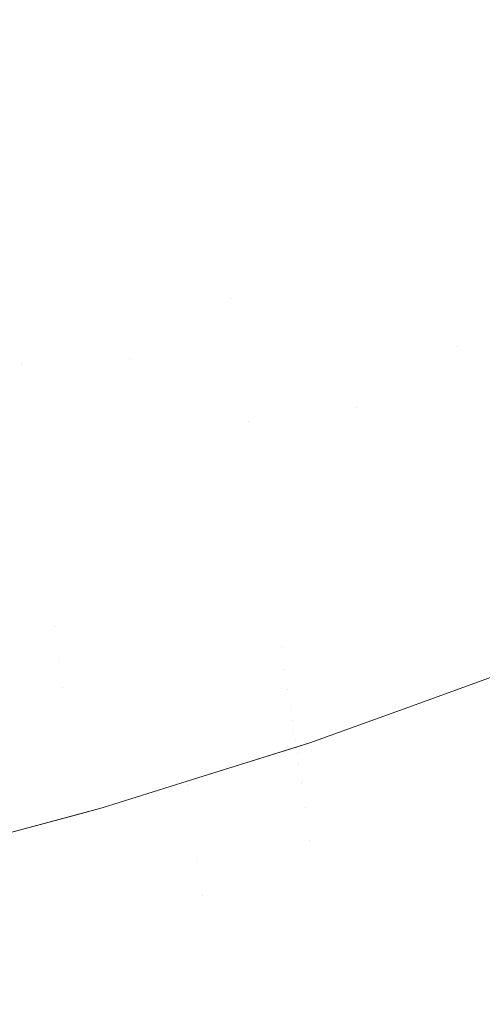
# Model space of a CAD drawing. Header units: centimetres. Extents: x -17.1 to 18.2, y 4.2 to 6.
# Tile 219 of 256: x 6.24958 to 6.25809, y 4.50021 to 4.51833. Entities that reach past the tile are written whole.
import ezdxf

# ---------------------------------------------------------------- set-up
doc = ezdxf.new("R2010")
doc.units = ezdxf.units.CM
doc.header["$LTSCALE"] = 2.54
doc.layers.add('Lucido design-1', color=7, linetype='Continuous')

# ---------------------------------------------------------------- blocks, each defined once
blk = doc.blocks.new('Gruppo-3-1')
at = {"color": 7, "linetype": 'Continuous', "lineweight": 9}
blk.add_3dface([(-17.020308, 5.900212, -2276.22217), (-17.020308, 4.300212, -2276.22217), (18.147234, 4.300212, -2276.22217), (18.147234, 5.900212, -2276.22217)], dxfattribs=at)
for points, invisible_edges in [([(18.147234, 5.900212, -2277.02217), (6.24222, 4.401209, -2277.02217), (6.247738, 4.402007, -2277.02217)], 9), ([(6.24222, 4.401209, -2277.02217), (18.147234, 5.900212, -2277.02217), (18.147234, 4.300212, -2277.02217)], 9), ([(18.147234, 5.900212, -2277.02217), (6.247738, 4.402007, -2277.02217), (6.250767, 4.402575, -2277.02217)], 9), ([(6.250767, 4.402575, -2277.02217), (6.253268, 4.403044, -2277.02217), (18.147234, 5.900212, -2277.02217)], 10), ([(18.147234, 5.900212, -2277.02217), (6.253268, 4.403044, -2277.02217), (6.258817, 4.404324, -2277.02217)], 9), ([(6.256312, 4.520191, -2276.670697), (6.256418, 4.519563, -2276.671794), (6.252716, 4.518234, -2276.671794), (6.252623, 4.518868, -2276.670697)], 15), ([(6.256721, 4.517764, -2276.67512), (6.256622, 4.518349, -2276.674006), (6.260306, 4.519852, -2276.674006), (6.260416, 4.519272, -2276.67512)], 15), ([(6.248896, 4.517713, -2276.670697), (6.248815, 4.518365, -2276.669608), (6.252528, 4.519516, -2276.669608), (6.252623, 4.518868, -2276.670697)], 15), ([(6.252807, 4.517616, -2276.672897), (6.252716, 4.518234, -2276.671794), (6.256418, 4.519563, -2276.671794), (6.256522, 4.518948, -2276.672897)], 15), ([(6.260416, 4.519272, -2276.67512), (6.260524, 4.518707, -2276.676241), (6.256817, 4.517194, -2276.676241), (6.256721, 4.517764, -2276.67512)], 15), ([(6.256522, 4.518948, -2276.672897), (6.256622, 4.518349, -2276.674006), (6.252896, 4.517012, -2276.674006), (6.252807, 4.517616, -2276.672897)], 15), ([(6.252623, 4.518868, -2276.670697), (6.252716, 4.518234, -2276.671794), (6.248976, 4.517075, -2276.671794), (6.248896, 4.517713, -2276.670697)], 15), ([(6.25691, 4.516638, -2276.677366), (6.256817, 4.517194, -2276.676241), (6.260524, 4.518707, -2276.676241), (6.260628, 4.518156, -2276.677366)], 15), ([(6.252982, 4.516422, -2276.67512), (6.252896, 4.517012, -2276.674006), (6.256622, 4.518349, -2276.674006), (6.256721, 4.517764, -2276.67512)], 15), ([(6.249054, 4.516453, -2276.672897), (6.248976, 4.517075, -2276.671794), (6.252716, 4.518234, -2276.671794), (6.252807, 4.517616, -2276.672897)], 15), ([(6.260628, 4.518156, -2276.677366), (6.26073, 4.517621, -2276.678496), (6.257001, 4.516098, -2276.678496), (6.25691, 4.516638, -2276.677366)], 15), ([(6.256721, 4.517764, -2276.67512), (6.256817, 4.517194, -2276.676241), (6.253066, 4.515848, -2276.676241), (6.252982, 4.516422, -2276.67512)], 15), ([(6.257089, 4.515573, -2276.67963), (6.257001, 4.516098, -2276.678496), (6.26073, 4.517621, -2276.678496), (6.260829, 4.5171, -2276.67963)], 15), ([(6.252807, 4.517616, -2276.672897), (6.252896, 4.517012, -2276.674006), (6.249131, 4.515845, -2276.674006), (6.249054, 4.516453, -2276.672897)], 15), ([(6.253148, 4.515289, -2276.677366), (6.253066, 4.515848, -2276.676241), (6.256817, 4.517194, -2276.676241), (6.25691, 4.516638, -2276.677366)], 15), ([(6.260829, 4.5171, -2276.67963), (6.260925, 4.516593, -2276.680769), (6.257175, 4.515062, -2276.680769), (6.257089, 4.515573, -2276.67963)], 15), ([(6.249205, 4.515252, -2276.67512), (6.249131, 4.515845, -2276.674006), (6.252896, 4.517012, -2276.674006), (6.252982, 4.516422, -2276.67512)], 15), ([(6.25691, 4.516638, -2276.677366), (6.257001, 4.516098, -2276.678496), (6.253228, 4.514744, -2276.678496), (6.253148, 4.515289, -2276.677366)], 15), ([(6.257259, 4.514567, -2276.681912), (6.257175, 4.515062, -2276.680769), (6.260925, 4.516593, -2276.680769), (6.261019, 4.516102, -2276.681912)], 15), ([(6.252982, 4.516422, -2276.67512), (6.253066, 4.515848, -2276.676241), (6.249277, 4.514674, -2276.676241), (6.249205, 4.515252, -2276.67512)], 15), ([(6.253306, 4.514215, -2276.67963), (6.253228, 4.514744, -2276.678496), (6.257001, 4.516098, -2276.678496), (6.257089, 4.515573, -2276.67963)], 15), ([(6.261019, 4.516102, -2276.681912), (6.261109, 4.515626, -2276.683058), (6.257339, 4.514087, -2276.683058), (6.257259, 4.514567, -2276.681912)], 15), ([(6.249348, 4.514111, -2276.677366), (6.249277, 4.514674, -2276.676241), (6.253066, 4.515848, -2276.676241), (6.253148, 4.515289, -2276.677366)], 15), ([(6.257418, 4.513621, -2276.684208), (6.257339, 4.514087, -2276.683058), (6.261109, 4.515626, -2276.683058), (6.261197, 4.515164, -2276.684208)], 15), ([(6.257089, 4.515573, -2276.67963), (6.257175, 4.515062, -2276.680769), (6.253381, 4.513701, -2276.680769), (6.253306, 4.514215, -2276.67963)], 15), ([(6.253148, 4.515289, -2276.677366), (6.253228, 4.514744, -2276.678496), (6.249416, 4.513563, -2276.678496), (6.249348, 4.514111, -2276.677366)], 15), ([(6.261197, 4.515164, -2276.684208), (6.261282, 4.514718, -2276.68536), (6.257493, 4.513171, -2276.68536), (6.257418, 4.513621, -2276.684208)], 15), ([(6.253454, 4.513202, -2276.681912), (6.253381, 4.513701, -2276.680769), (6.257175, 4.515062, -2276.680769), (6.257259, 4.514567, -2276.681912)], 15), ([(6.249483, 4.513031, -2276.67963), (6.249416, 4.513563, -2276.678496), (6.253228, 4.514744, -2276.678496), (6.253306, 4.514215, -2276.67963)], 15), ([(6.257259, 4.514567, -2276.681912), (6.257339, 4.514087, -2276.683058), (6.253525, 4.512718, -2276.683058), (6.253454, 4.513202, -2276.681912)], 15), ([(6.257567, 4.512736, -2276.686516), (6.257493, 4.513171, -2276.68536), (6.261282, 4.514718, -2276.68536), (6.261364, 4.514286, -2276.686516)], 15), ([(6.253306, 4.514215, -2276.67963), (6.253381, 4.513701, -2276.680769), (6.249548, 4.512513, -2276.680769), (6.249483, 4.513031, -2276.67963)], 15), ([(6.261364, 4.514286, -2276.686516), (6.261443, 4.513869, -2276.687674), (6.257637, 4.512315, -2276.687674), (6.257567, 4.512736, -2276.686516)], 15), ([(6.253594, 4.512249, -2276.684208), (6.253525, 4.512718, -2276.683058), (6.257339, 4.514087, -2276.683058), (6.257418, 4.513621, -2276.684208)], 15), ([(6.257705, 4.51191, -2276.688833), (6.257637, 4.512315, -2276.687674), (6.261443, 4.513869, -2276.687674), (6.261519, 4.513467, -2276.688833)], 15), ([(6.249611, 4.512011, -2276.681912), (6.249548, 4.512513, -2276.680769), (6.253381, 4.513701, -2276.680769), (6.253454, 4.513202, -2276.681912)], 15), ([(6.257418, 4.513621, -2276.684208), (6.257493, 4.513171, -2276.68536), (6.25366, 4.511796, -2276.68536), (6.253594, 4.512249, -2276.684208)], 15), ([(6.261519, 4.513467, -2276.688833), (6.261593, 4.51308, -2276.689995), (6.257771, 4.51152, -2276.689995), (6.257705, 4.51191, -2276.688833)], 15), ([(6.251603, 4.512099, -2276.683058), (6.249611, 4.512011, -2276.681912), (6.253454, 4.513202, -2276.681912)], 11), ([(6.253454, 4.513202, -2276.681912), (6.253525, 4.512718, -2276.683058), (6.251603, 4.512099, -2276.683058)], 11), ([(6.253725, 4.511357, -2276.686516), (6.25366, 4.511796, -2276.68536), (6.257493, 4.513171, -2276.68536), (6.257567, 4.512736, -2276.686516)], 15), ([(6.257834, 4.511144, -2276.691158), (6.257771, 4.51152, -2276.689995), (6.261593, 4.51308, -2276.689995), (6.261664, 4.512708, -2276.691158)], 15), ([(6.257567, 4.512736, -2276.686516), (6.257637, 4.512315, -2276.687674), (6.253787, 4.510934, -2276.687674), (6.253725, 4.511357, -2276.686516)], 15), ([(6.251603, 4.512099, -2276.683058), (6.253525, 4.512718, -2276.683058), (6.253594, 4.512249, -2276.684208), (6.251667, 4.511629, -2276.684208)], 15), ([(6.261664, 4.512708, -2276.691158), (6.261732, 4.51235, -2276.692323), (6.257895, 4.510784, -2276.692323), (6.257834, 4.511144, -2276.691158)], 15), ([(6.247618, 4.511986, -2276.680769), (6.249548, 4.512513, -2276.680769), (6.249611, 4.512011, -2276.681912), (6.247676, 4.511482, -2276.681912)], 15), ([(6.251667, 4.511629, -2276.684208), (6.253594, 4.512249, -2276.684208), (6.25366, 4.511796, -2276.68536), (6.251729, 4.511174, -2276.68536)], 15), ([(6.255781, 4.511196, -2276.688833), (6.253787, 4.510934, -2276.687674), (6.257637, 4.512315, -2276.687674)], 11), ([(6.257637, 4.512315, -2276.687674), (6.257705, 4.51191, -2276.688833), (6.255781, 4.511196, -2276.688833)], 11), ([(6.257953, 4.510438, -2276.693488), (6.257895, 4.510784, -2276.692323), (6.261732, 4.51235, -2276.692323), (6.261797, 4.512007, -2276.693488)], 15), ([(6.247676, 4.511482, -2276.681912), (6.249611, 4.512011, -2276.681912), (6.249672, 4.511524, -2276.683058), (6.247732, 4.510994, -2276.683058)], 15), ([(6.251603, 4.512099, -2276.683058), (6.249672, 4.511524, -2276.683058), (6.249611, 4.512011, -2276.681912)], 11), ([(6.251667, 4.511629, -2276.684208), (6.249731, 4.511052, -2276.684208), (6.249672, 4.511524, -2276.683058), (6.251603, 4.512099, -2276.683058)], 15), ([(6.261797, 4.512007, -2276.693488), (6.261859, 4.511679, -2276.694654), (6.258009, 4.510107, -2276.694654), (6.257953, 4.510438, -2276.693488)], 15), ([(6.255781, 4.511196, -2276.688833), (6.257705, 4.51191, -2276.688833), (6.257771, 4.51152, -2276.689995), (6.255843, 4.510804, -2276.689995)], 15), ([(6.251729, 4.511174, -2276.68536), (6.25366, 4.511796, -2276.68536), (6.253725, 4.511357, -2276.686516), (6.251789, 4.510734, -2276.686516)], 15), ([(6.258062, 4.509791, -2276.695821), (6.258009, 4.510107, -2276.694654), (6.261859, 4.511679, -2276.694654), (6.261919, 4.511366, -2276.695821)], 15), ([(6.247732, 4.510994, -2276.683058), (6.249672, 4.511524, -2276.683058), (6.249731, 4.511052, -2276.684208), (6.247786, 4.51052, -2276.684208)], 15), ([(6.251729, 4.511174, -2276.68536), (6.249788, 4.510596, -2276.68536), (6.249731, 4.511052, -2276.684208), (6.251667, 4.511629, -2276.684208)], 15), ([(6.255843, 4.510804, -2276.689995), (6.257771, 4.51152, -2276.689995), (6.257834, 4.511144, -2276.691158), (6.255902, 4.510427, -2276.691158)], 15), ([(6.251789, 4.510734, -2276.686516), (6.253725, 4.511357, -2276.686516), (6.253787, 4.510934, -2276.687674), (6.251846, 4.510309, -2276.687674)], 15), ([(6.261919, 4.511366, -2276.695821), (6.261976, 4.511067, -2276.696987), (6.258113, 4.509489, -2276.696987), (6.258062, 4.509791, -2276.695821)], 15), ([(6.251789, 4.510734, -2276.686516), (6.249843, 4.510155, -2276.686516), (6.249788, 4.510596, -2276.68536), (6.251729, 4.511174, -2276.68536)], 15), ([(6.255781, 4.511196, -2276.688833), (6.253847, 4.510526, -2276.688833), (6.253787, 4.510934, -2276.687674)], 11), ([(6.255843, 4.510804, -2276.689995), (6.253904, 4.510132, -2276.689995), (6.253847, 4.510526, -2276.688833), (6.255781, 4.511196, -2276.688833)], 15), ([(6.255902, 4.510427, -2276.691158), (6.257834, 4.511144, -2276.691158), (6.257895, 4.510784, -2276.692323), (6.255959, 4.510065, -2276.692323)], 15), ([(6.247786, 4.51052, -2276.684208), (6.249731, 4.511052, -2276.684208), (6.249788, 4.510596, -2276.68536), (6.247839, 4.510063, -2276.68536)], 15), ([(6.251846, 4.510309, -2276.687674), (6.253787, 4.510934, -2276.687674), (6.253847, 4.510526, -2276.688833), (6.251902, 4.509899, -2276.688833)], 15), ([(6.255902, 4.510427, -2276.691158), (6.25396, 4.509754, -2276.691158), (6.253904, 4.510132, -2276.689995), (6.255843, 4.510804, -2276.689995)], 15), ([(6.255959, 4.510065, -2276.692323), (6.257895, 4.510784, -2276.692323), (6.257953, 4.510438, -2276.693488), (6.256014, 4.509718, -2276.693488)], 15), ([(6.247839, 4.510063, -2276.68536), (6.249788, 4.510596, -2276.68536), (6.249843, 4.510155, -2276.686516), (6.24789, 4.50962, -2276.686516)], 15), ([(6.251846, 4.510309, -2276.687674), (6.249897, 4.509728, -2276.687674), (6.249843, 4.510155, -2276.686516), (6.251789, 4.510734, -2276.686516)], 15), ([(6.251902, 4.509899, -2276.688833), (6.253847, 4.510526, -2276.688833), (6.253904, 4.510132, -2276.689995), (6.251956, 4.509505, -2276.689995)], 15), ([(6.255959, 4.510065, -2276.692323), (6.254013, 4.509391, -2276.692323), (6.25396, 4.509754, -2276.691158), (6.255902, 4.510427, -2276.691158)], 15), ([(6.256014, 4.509718, -2276.693488), (6.257953, 4.510438, -2276.693488), (6.258009, 4.510107, -2276.694654), (6.256066, 4.509386, -2276.694654)], 15), ([(6.251902, 4.509899, -2276.688833), (6.249948, 4.509318, -2276.688833), (6.249897, 4.509728, -2276.687674), (6.251846, 4.510309, -2276.687674)], 15), ([(6.24789, 4.50962, -2276.686516), (6.249843, 4.510155, -2276.686516), (6.249897, 4.509728, -2276.687674), (6.247939, 4.509193, -2276.687674)], 15), ([(6.251956, 4.509505, -2276.689995), (6.253904, 4.510132, -2276.689995), (6.25396, 4.509754, -2276.691158), (6.252007, 4.509125, -2276.691158)], 15), ([(6.256014, 4.509718, -2276.693488), (6.254064, 4.509043, -2276.693488), (6.254013, 4.509391, -2276.692323), (6.255959, 4.510065, -2276.692323)], 15), ([(6.256066, 4.509386, -2276.694654), (6.258009, 4.510107, -2276.694654), (6.258062, 4.509791, -2276.695821), (6.256116, 4.509069, -2276.695821)], 15), ([(6.251956, 4.509505, -2276.689995), (6.249998, 4.508922, -2276.689995), (6.249948, 4.509318, -2276.688833), (6.251902, 4.509899, -2276.688833)], 15), ([(6.247939, 4.509193, -2276.687674), (6.249897, 4.509728, -2276.687674), (6.249948, 4.509318, -2276.688833), (6.247986, 4.508781, -2276.688833)], 15), ([(6.252007, 4.509125, -2276.691158), (6.25396, 4.509754, -2276.691158), (6.254013, 4.509391, -2276.692323), (6.252057, 4.508761, -2276.692323)], 15), ([(6.256066, 4.509386, -2276.694654), (6.254113, 4.508709, -2276.694654), (6.254064, 4.509043, -2276.693488), (6.256014, 4.509718, -2276.693488)], 15), ([(6.256116, 4.509069, -2276.695821), (6.258062, 4.509791, -2276.695821), (6.258113, 4.509489, -2276.696987), (6.256164, 4.508766, -2276.696987)], 15), ([(6.252007, 4.509125, -2276.691158), (6.250046, 4.508541, -2276.691158), (6.249998, 4.508922, -2276.689995), (6.251956, 4.509505, -2276.689995)], 15), ([(6.256164, 4.508766, -2276.696987), (6.258113, 4.509489, -2276.696987), (6.258161, 4.509203, -2276.698154), (6.256209, 4.508478, -2276.698154)], 15), ([(6.247986, 4.508781, -2276.688833), (6.249948, 4.509318, -2276.688833), (6.249998, 4.508922, -2276.689995), (6.248031, 4.508384, -2276.689995)], 15), ([(6.252057, 4.508761, -2276.692323), (6.254013, 4.509391, -2276.692323), (6.254064, 4.509043, -2276.693488), (6.252104, 4.508412, -2276.693488)], 15), ([(6.256116, 4.509069, -2276.695821), (6.25416, 4.508391, -2276.695821), (6.254113, 4.508709, -2276.694654), (6.256066, 4.509386, -2276.694654)], 15), ([(6.252057, 4.508761, -2276.692323), (6.250091, 4.508176, -2276.692323), (6.250046, 4.508541, -2276.691158), (6.252007, 4.509125, -2276.691158)], 15), ([(6.256209, 4.508478, -2276.698154), (6.258161, 4.509203, -2276.698154), (6.258207, 4.50893, -2276.699319), (6.256252, 4.508205, -2276.699319)], 15), ([(6.252104, 4.508412, -2276.693488), (6.254064, 4.509043, -2276.693488), (6.254113, 4.508709, -2276.694654), (6.25215, 4.508077, -2276.694654)], 15), ([(6.256164, 4.508766, -2276.696987), (6.254204, 4.508087, -2276.696987), (6.25416, 4.508391, -2276.695821), (6.256116, 4.509069, -2276.695821)], 15), ([(6.256252, 4.508205, -2276.699319), (6.258207, 4.50893, -2276.699319), (6.25825, 4.508672, -2276.700485), (6.256293, 4.507946, -2276.700485)], 15), ([(6.248031, 4.508384, -2276.689995), (6.249998, 4.508922, -2276.689995), (6.250046, 4.508541, -2276.691158), (6.248075, 4.508002, -2276.691158)], 15), ([(6.252104, 4.508412, -2276.693488), (6.250135, 4.507825, -2276.693488), (6.250091, 4.508176, -2276.692323), (6.252057, 4.508761, -2276.692323)], 15), ([(6.256209, 4.508478, -2276.698154), (6.254247, 4.507798, -2276.698154), (6.254204, 4.508087, -2276.696987), (6.256164, 4.508766, -2276.696987)], 15), ([(6.25215, 4.508077, -2276.694654), (6.254113, 4.508709, -2276.694654), (6.25416, 4.508391, -2276.695821), (6.252193, 4.507758, -2276.695821)], 15), ([(6.256293, 4.507946, -2276.700485), (6.25825, 4.508672, -2276.700485), (6.258291, 4.508429, -2276.701649), (6.256331, 4.507701, -2276.701649)], 15), ([(6.248075, 4.508002, -2276.691158), (6.250046, 4.508541, -2276.691158), (6.250091, 4.508176, -2276.692323), (6.248117, 4.507636, -2276.692323)], 15), ([(6.25215, 4.508077, -2276.694654), (6.250177, 4.50749, -2276.694654), (6.250135, 4.507825, -2276.693488), (6.252104, 4.508412, -2276.693488)], 15), ([(6.252193, 4.507758, -2276.695821), (6.25416, 4.508391, -2276.695821), (6.254204, 4.508087, -2276.696987), (6.252235, 4.507453, -2276.696987)], 15), ([(6.256252, 4.508205, -2276.699319), (6.254287, 4.507524, -2276.699319), (6.254247, 4.507798, -2276.698154), (6.256209, 4.508478, -2276.698154)], 15), ([(6.256331, 4.507701, -2276.701649), (6.258291, 4.508429, -2276.701649), (6.25833, 4.508199, -2276.702812), (6.256368, 4.507471, -2276.702812)], 15), ([(6.256293, 4.507946, -2276.700485), (6.254325, 4.507264, -2276.700485), (6.254287, 4.507524, -2276.699319), (6.256252, 4.508205, -2276.699319)], 15), ([(6.256368, 4.507471, -2276.702812), (6.25833, 4.508199, -2276.702812), (6.258366, 4.507984, -2276.703974), (6.256402, 4.507255, -2276.703974)], 15), ([(6.248117, 4.507636, -2276.692323), (6.250091, 4.508176, -2276.692323), (6.250135, 4.507825, -2276.693488), (6.248157, 4.507284, -2276.693488)], 15), ([(6.252193, 4.507758, -2276.695821), (6.250217, 4.507169, -2276.695821), (6.250177, 4.50749, -2276.694654), (6.25215, 4.508077, -2276.694654)], 15), ([(6.252235, 4.507453, -2276.696987), (6.254204, 4.508087, -2276.696987), (6.254247, 4.507798, -2276.698154), (6.252274, 4.507163, -2276.698154)], 15), ([(6.256331, 4.507701, -2276.701649), (6.254361, 4.507018, -2276.701649), (6.254325, 4.507264, -2276.700485), (6.256293, 4.507946, -2276.700485)], 15), ([(6.256402, 4.507255, -2276.703974), (6.258366, 4.507984, -2276.703974), (6.2584, 4.507783, -2276.705134), (6.256433, 4.507053, -2276.705134)], 15), ([(6.248157, 4.507284, -2276.693488), (6.250135, 4.507825, -2276.693488), (6.250177, 4.50749, -2276.694654), (6.248196, 4.506948, -2276.694654)], 15), ([(6.252235, 4.507453, -2276.696987), (6.250256, 4.506864, -2276.696987), (6.250217, 4.507169, -2276.695821), (6.252193, 4.507758, -2276.695821)], 15), ([(6.252274, 4.507163, -2276.698154), (6.254247, 4.507798, -2276.698154), (6.254287, 4.507524, -2276.699319), (6.252311, 4.506888, -2276.699319)], 15), ([(6.256368, 4.507471, -2276.702812), (6.254395, 4.506787, -2276.702812), (6.254361, 4.507018, -2276.701649), (6.256331, 4.507701, -2276.701649)], 15), ([(6.256433, 4.507053, -2276.705134), (6.2584, 4.507783, -2276.705134), (6.258431, 4.507595, -2276.706291), (6.256463, 4.506865, -2276.706291)], 15), ([(6.248196, 4.506948, -2276.694654), (6.250177, 4.50749, -2276.694654), (6.250217, 4.507169, -2276.695821)], 11), ([(6.252311, 4.506888, -2276.699319), (6.254287, 4.507524, -2276.699319), (6.254325, 4.507264, -2276.700485), (6.252347, 4.506627, -2276.700485)], 15), ([(6.256463, 4.506865, -2276.706291), (6.258431, 4.507595, -2276.706291), (6.25846, 4.507422, -2276.707447), (6.25649, 4.506691, -2276.707447)], 15), ([(6.252274, 4.507163, -2276.698154), (6.250292, 4.506573, -2276.698154), (6.250256, 4.506864, -2276.696987), (6.252235, 4.507453, -2276.696987)], 15), ([(6.256402, 4.507255, -2276.703974), (6.254427, 4.506571, -2276.703974), (6.254395, 4.506787, -2276.702812), (6.256368, 4.507471, -2276.702812)], 15), ([(6.25649, 4.506691, -2276.707447), (6.25846, 4.507422, -2276.707447), (6.258487, 4.507262, -2276.7086), (6.256516, 4.506531, -2276.7086)], 15), ([(6.250217, 4.507169, -2276.695821), (6.250256, 4.506864, -2276.696987), (6.248268, 4.50632, -2276.696987), (6.248196, 4.506948, -2276.694654)], 15), ([(6.252311, 4.506888, -2276.699319), (6.250327, 4.506297, -2276.699319), (6.250292, 4.506573, -2276.698154), (6.252274, 4.507163, -2276.698154)], 15), ([(6.252347, 4.506627, -2276.700485), (6.254325, 4.507264, -2276.700485), (6.254361, 4.507018, -2276.701649), (6.25238, 4.506381, -2276.701649)], 15), ([(6.256433, 4.507053, -2276.705134), (6.254456, 4.506368, -2276.705134), (6.254427, 4.506571, -2276.703974), (6.256402, 4.507255, -2276.703974)], 15), ([(6.256516, 4.506531, -2276.7086), (6.258487, 4.507262, -2276.7086), (6.258512, 4.507116, -2276.709751), (6.256539, 4.506384, -2276.709751)], 15), ([(6.256539, 4.506384, -2276.709751), (6.258512, 4.507116, -2276.709751), (6.258534, 4.506983, -2276.710899), (6.25656, 4.506251, -2276.710899)], 15), ([(6.25238, 4.506381, -2276.701649), (6.254361, 4.507018, -2276.701649), (6.254395, 4.506787, -2276.702812)], 11), ([(6.256463, 4.506865, -2276.706291), (6.254484, 4.506179, -2276.706291), (6.254456, 4.506368, -2276.705134), (6.256433, 4.507053, -2276.705134)], 15), ([(6.25656, 4.506251, -2276.710899), (6.258534, 4.506983, -2276.710899), (6.258554, 4.506864, -2276.712043), (6.256578, 4.506131, -2276.712043)], 15), ([(6.248268, 4.50632, -2276.696987), (6.250256, 4.506864, -2276.696987), (6.250292, 4.506573, -2276.698154)], 11), ([(6.252347, 4.506627, -2276.700485), (6.25036, 4.506035, -2276.700485), (6.250327, 4.506297, -2276.699319), (6.252311, 4.506888, -2276.699319)], 15), ([(6.254395, 4.506787, -2276.702812), (6.254427, 4.506571, -2276.703974), (6.252441, 4.505931, -2276.703974), (6.25238, 4.506381, -2276.701649)], 15), ([(6.25649, 4.506691, -2276.707447), (6.25451, 4.506005, -2276.707447), (6.254484, 4.506179, -2276.706291), (6.256463, 4.506865, -2276.706291)], 15), ([(6.256578, 4.506131, -2276.712043), (6.258554, 4.506864, -2276.712043), (6.258572, 4.506758, -2276.713185), (6.256595, 4.506024, -2276.713185)], 15), ([(6.256595, 4.506024, -2276.713185), (6.258572, 4.506758, -2276.713185), (6.258588, 4.506665, -2276.714322), (6.25661, 4.505931, -2276.714322)], 15), ([(6.250292, 4.506573, -2276.698154), (6.250327, 4.506297, -2276.699319), (6.248333, 4.505751, -2276.699319), (6.248268, 4.50632, -2276.696987)], 15), ([(6.25238, 4.506381, -2276.701649), (6.25039, 4.505788, -2276.701649), (6.25036, 4.506035, -2276.700485), (6.252347, 4.506627, -2276.700485)], 15), ([(6.252441, 4.505931, -2276.703974), (6.254427, 4.506571, -2276.703974), (6.254456, 4.506368, -2276.705134)], 11), ([(6.256516, 4.506531, -2276.7086), (6.254533, 4.505844, -2276.7086), (6.25451, 4.506005, -2276.707447), (6.25649, 4.506691, -2276.707447)], 15), ([(6.25661, 4.505931, -2276.714322), (6.258588, 4.506665, -2276.714322), (6.258601, 4.506585, -2276.715456), (6.256623, 4.50585, -2276.715456)], 15), ([(6.256623, 4.50585, -2276.715456), (6.258601, 4.506585, -2276.715456), (6.258613, 4.506517, -2276.716586), (6.256633, 4.505783, -2276.716586)], 15), ([(6.256539, 4.506384, -2276.709751), (6.254555, 4.505696, -2276.709751), (6.254533, 4.505844, -2276.7086), (6.256516, 4.506531, -2276.7086)], 15), ([(6.256633, 4.505783, -2276.716586), (6.258613, 4.506517, -2276.716586), (6.258622, 4.506462, -2276.717712), (6.256642, 4.505727, -2276.717712)], 15), ([(6.256642, 4.505727, -2276.717712), (6.258622, 4.506462, -2276.717712), (6.258634, 4.50639, -2276.71995), (6.256653, 4.505655, -2276.71995)], 15), ([(6.25665, 4.505651, -2276.92217), (6.258777, 4.506419, -2276.92217), (6.25864, 4.506354, -2276.923745), (6.256659, 4.505619, -2276.923745)], 14), ([(6.25665, 4.505651, -2276.72217), (6.258777, 4.506419, -2276.72217), (6.258777, 4.506419, -2276.92217), (6.25665, 4.505651, -2276.92217)], 10), ([(6.256653, 4.505655, -2276.71995), (6.258634, 4.50639, -2276.71995), (6.258777, 4.506419, -2276.72217), (6.25665, 4.505651, -2276.72217)], 11), ([(6.248333, 4.505751, -2276.699319), (6.250327, 4.506297, -2276.699319), (6.25036, 4.506035, -2276.700485)], 11), ([(6.252441, 4.505931, -2276.703974), (6.250447, 4.505337, -2276.703974), (6.25039, 4.505788, -2276.701649), (6.25238, 4.506381, -2276.701649)], 15), ([(6.254456, 4.506368, -2276.705134), (6.254484, 4.506179, -2276.706291), (6.252495, 4.505539, -2276.706291), (6.252441, 4.505931, -2276.703974)], 15), ([(6.25656, 4.506251, -2276.710899), (6.254574, 4.505563, -2276.710899), (6.254555, 4.505696, -2276.709751), (6.256539, 4.506384, -2276.709751)], 15), ([(6.256578, 4.506131, -2276.712043), (6.254592, 4.505443, -2276.712043), (6.254574, 4.505563, -2276.710899), (6.25656, 4.506251, -2276.710899)], 15), ([(6.256659, 4.505619, -2276.923745), (6.25864, 4.506354, -2276.923745), (6.258646, 4.506317, -2276.925344), (6.256665, 4.505582, -2276.925344)], 15), ([(6.256665, 4.505582, -2276.925344), (6.258646, 4.506317, -2276.925344), (6.258657, 4.506254, -2276.926967), (6.256675, 4.505519, -2276.926967)], 15), ([(6.256675, 4.505519, -2276.926967), (6.258657, 4.506254, -2276.926967), (6.258672, 4.506164, -2276.928615), (6.256689, 4.505428, -2276.928615)], 15), ([(6.25036, 4.506035, -2276.700485), (6.25039, 4.505788, -2276.701649), (6.248392, 4.505241, -2276.701649), (6.248333, 4.505751, -2276.699319)], 15), ([(6.252495, 4.505539, -2276.706291), (6.254484, 4.506179, -2276.706291), (6.25451, 4.506005, -2276.707447)], 11), ([(6.256595, 4.506024, -2276.713185), (6.254608, 4.505336, -2276.713185), (6.254592, 4.505443, -2276.712043), (6.256578, 4.506131, -2276.712043)], 15), ([(6.25661, 4.505931, -2276.714322), (6.254621, 4.505242, -2276.714322), (6.254608, 4.505336, -2276.713185), (6.256595, 4.506024, -2276.713185)], 15), ([(6.256689, 4.505428, -2276.928615), (6.258672, 4.506164, -2276.928615), (6.258692, 4.506046, -2276.930287), (6.256708, 4.50531, -2276.930287)], 15), ([(6.256708, 4.50531, -2276.930287), (6.258692, 4.506046, -2276.930287), (6.258717, 4.505898, -2276.931982), (6.256731, 4.505161, -2276.931982)], 15), ([(6.252495, 4.505539, -2276.706291), (6.250496, 4.504944, -2276.706291), (6.250447, 4.505337, -2276.703974), (6.252441, 4.505931, -2276.703974)], 15), ([(6.25451, 4.506005, -2276.707447), (6.254533, 4.505844, -2276.7086), (6.252541, 4.505202, -2276.7086), (6.252495, 4.505539, -2276.706291)], 15), ([(6.252541, 4.505202, -2276.7086), (6.254533, 4.505844, -2276.7086), (6.254555, 4.505696, -2276.709751)], 11), ([(6.256623, 4.50585, -2276.715456), (6.254633, 4.505161, -2276.715456), (6.254621, 4.505242, -2276.714322), (6.25661, 4.505931, -2276.714322)], 15), ([(6.256633, 4.505783, -2276.716586), (6.254643, 4.505093, -2276.716586), (6.254633, 4.505161, -2276.715456), (6.256623, 4.50585, -2276.715456)], 15), ([(6.256731, 4.505161, -2276.931982), (6.258717, 4.505898, -2276.931982), (6.258747, 4.505719, -2276.933702), (6.256759, 4.504982, -2276.933702)], 15), ([(6.248392, 4.505241, -2276.701649), (6.25039, 4.505788, -2276.701649), (6.250447, 4.505337, -2276.703974), (6.248444, 4.504789, -2276.703974)], 15), ([(6.254555, 4.505696, -2276.709751), (6.254574, 4.505563, -2276.710899), (6.252579, 4.50492, -2276.710899), (6.252541, 4.505202, -2276.7086)], 15), ([(6.256642, 4.505727, -2276.717712), (6.254651, 4.505038, -2276.717712), (6.254643, 4.505093, -2276.716586), (6.256633, 4.505783, -2276.716586)], 15), ([(6.256653, 4.505655, -2276.71995), (6.254662, 4.504965, -2276.71995), (6.254651, 4.505038, -2276.717712), (6.256642, 4.505727, -2276.717712)], 15), ([(6.256759, 4.504982, -2276.933702), (6.258747, 4.505719, -2276.933702), (6.258782, 4.505508, -2276.935444), (6.256793, 4.50477, -2276.935444)], 15), ([(6.252541, 4.505202, -2276.7086), (6.250539, 4.504606, -2276.7086), (6.250496, 4.504944, -2276.706291), (6.252495, 4.505539, -2276.706291)], 15), ([(6.252579, 4.50492, -2276.710899), (6.254574, 4.505563, -2276.710899), (6.254592, 4.505443, -2276.712043)], 11), ([(6.254915, 4.505025, -2276.72217), (6.254662, 4.504965, -2276.71995), (6.256653, 4.505655, -2276.71995)], 11), ([(6.256659, 4.505619, -2276.923745), (6.254667, 4.504928, -2276.923745), (6.254915, 4.505025, -2276.92217)], 11), ([(6.256665, 4.505582, -2276.925344), (6.254673, 4.504891, -2276.925344), (6.254667, 4.504928, -2276.923745), (6.256659, 4.505619, -2276.923745)], 15), ([(6.256675, 4.505519, -2276.926967), (6.254682, 4.504828, -2276.926967), (6.254673, 4.504891, -2276.925344), (6.256665, 4.505582, -2276.925344)], 15), ([(6.256689, 4.505428, -2276.928615), (6.254695, 4.504738, -2276.928615), (6.254682, 4.504828, -2276.926967), (6.256675, 4.505519, -2276.926967)], 15), ([(6.256653, 4.505655, -2276.71995), (6.25665, 4.505651, -2276.72217), (6.254915, 4.505025, -2276.72217)], 9), ([(6.254915, 4.505025, -2276.92217), (6.25665, 4.505651, -2276.92217), (6.256659, 4.505619, -2276.923745)], 10), ([(6.25665, 4.505651, -2276.92217), (6.254915, 4.505025, -2276.92217), (6.254915, 4.505025, -2276.72217), (6.25665, 4.505651, -2276.72217)], 10), ([(6.256793, 4.50477, -2276.935444), (6.258782, 4.505508, -2276.935444), (6.258823, 4.505263, -2276.93721), (6.256831, 4.504524, -2276.93721)], 15), ([(6.248444, 4.504789, -2276.703974), (6.250447, 4.505337, -2276.703974), (6.250496, 4.504944, -2276.706291), (6.248489, 4.504395, -2276.706291)], 15), ([(6.254592, 4.505443, -2276.712043), (6.254608, 4.505336, -2276.713185), (6.25261, 4.504692, -2276.713185), (6.252579, 4.50492, -2276.710899)], 15), ([(6.25261, 4.504692, -2276.713185), (6.254608, 4.505336, -2276.713185), (6.254621, 4.505242, -2276.714322)], 11), ([(6.256708, 4.50531, -2276.930287), (6.254713, 4.504618, -2276.930287), (6.254695, 4.504738, -2276.928615), (6.256689, 4.505428, -2276.928615)], 15), ([(6.256731, 4.505161, -2276.931982), (6.254735, 4.504469, -2276.931982), (6.254713, 4.504618, -2276.930287), (6.256708, 4.50531, -2276.930287)], 15), ([(6.252579, 4.50492, -2276.710899), (6.250574, 4.504323, -2276.710899), (6.250539, 4.504606, -2276.7086), (6.252541, 4.505202, -2276.7086)], 15), ([(6.254621, 4.505242, -2276.714322), (6.254633, 4.505161, -2276.715456), (6.252634, 4.504517, -2276.715456), (6.25261, 4.504692, -2276.713185)], 15), ([(6.252634, 4.504517, -2276.715456), (6.254633, 4.505161, -2276.715456), (6.254643, 4.505093, -2276.716586)], 11), ([(6.256759, 4.504982, -2276.933702), (6.254761, 4.504289, -2276.933702), (6.254735, 4.504469, -2276.931982), (6.256731, 4.505161, -2276.931982)], 15), ([(6.256831, 4.504524, -2276.93721), (6.258823, 4.505263, -2276.93721), (6.25887, 4.504984, -2276.938998), (6.256876, 4.504243, -2276.938998)], 15), ([(6.248489, 4.504395, -2276.706291), (6.250496, 4.504944, -2276.706291), (6.250539, 4.504606, -2276.7086), (6.248528, 4.504056, -2276.7086)], 15), ([(6.251096, 4.503825, -2276.72217), (6.254664, 4.504946, -2276.92217), (6.252658, 4.504315, -2276.92217)], 9), ([(6.254664, 4.504946, -2276.92217), (6.251096, 4.503825, -2276.72217), (6.252658, 4.504315, -2276.72217)], 9), ([(6.254643, 4.505093, -2276.716586), (6.254651, 4.505038, -2276.717712), (6.252651, 4.504393, -2276.717712), (6.252634, 4.504517, -2276.715456)], 15), ([(6.25266, 4.50432, -2276.71995), (6.252651, 4.504393, -2276.717712), (6.254651, 4.505038, -2276.717712), (6.254662, 4.504965, -2276.71995)], 15), ([(6.252658, 4.504315, -2276.72217), (6.254915, 4.505025, -2276.72217), (6.254915, 4.505025, -2276.92217), (6.254664, 4.504946, -2276.92217)], 10), ([(6.254662, 4.504965, -2276.71995), (6.254915, 4.505025, -2276.72217), (6.252658, 4.504315, -2276.72217), (6.25266, 4.50432, -2276.71995)], 13), ([(6.252658, 4.504315, -2276.92217), (6.254664, 4.504946, -2276.92217), (6.254667, 4.504928, -2276.923745)], 10), ([(6.254667, 4.504928, -2276.923745), (6.254664, 4.504946, -2276.92217), (6.254915, 4.505025, -2276.92217)], 9), ([(6.256793, 4.50477, -2276.935444), (6.254792, 4.504077, -2276.935444), (6.254761, 4.504289, -2276.933702), (6.256759, 4.504982, -2276.933702)], 15), ([(6.256876, 4.504243, -2276.938998), (6.25887, 4.504984, -2276.938998), (6.258924, 4.504667, -2276.940809), (6.256926, 4.503926, -2276.940809)], 15), ([(6.25261, 4.504692, -2276.713185), (6.250603, 4.504094, -2276.713185), (6.250574, 4.504323, -2276.710899), (6.252579, 4.50492, -2276.710899)], 15), ([(6.254667, 4.504928, -2276.923745), (6.254673, 4.504891, -2276.925344), (6.25267, 4.504247, -2276.925344), (6.252658, 4.504315, -2276.92217)], 15), ([(6.25267, 4.504247, -2276.925344), (6.254673, 4.504891, -2276.925344), (6.254682, 4.504828, -2276.926967)], 11), ([(6.254682, 4.504828, -2276.926967), (6.254695, 4.504738, -2276.928615), (6.252691, 4.504092, -2276.928615), (6.25267, 4.504247, -2276.925344)], 15), ([(6.256831, 4.504524, -2276.93721), (6.254828, 4.50383, -2276.93721), (6.254792, 4.504077, -2276.935444), (6.256793, 4.50477, -2276.935444)], 15), ([(6.248528, 4.504056, -2276.7086), (6.250539, 4.504606, -2276.7086), (6.250574, 4.504323, -2276.710899), (6.24856, 4.503772, -2276.710899)], 15), ([(6.252634, 4.504517, -2276.715456), (6.250625, 4.503919, -2276.715456), (6.250603, 4.504094, -2276.713185), (6.25261, 4.504692, -2276.713185)], 15), ([(6.252691, 4.504092, -2276.928615), (6.254695, 4.504738, -2276.928615), (6.254713, 4.504618, -2276.930287)], 11), ([(6.254713, 4.504618, -2276.930287), (6.254735, 4.504469, -2276.931982), (6.252728, 4.503823, -2276.931982), (6.252691, 4.504092, -2276.928615)], 15), ([(6.256926, 4.503926, -2276.940809), (6.258924, 4.504667, -2276.940809), (6.258983, 4.504313, -2276.942641), (6.256981, 4.50357, -2276.942641)], 15), ([(6.252651, 4.504393, -2276.717712), (6.25064, 4.503795, -2276.717712), (6.250625, 4.503919, -2276.715456), (6.252634, 4.504517, -2276.715456)], 15), ([(6.252728, 4.503823, -2276.931982), (6.254735, 4.504469, -2276.931982), (6.254761, 4.504289, -2276.933702)], 11), ([(6.256876, 4.504243, -2276.938998), (6.25487, 4.503548, -2276.938998), (6.254828, 4.50383, -2276.93721), (6.256831, 4.504524, -2276.93721)], 15), ([(6.24856, 4.503772, -2276.710899), (6.250574, 4.504323, -2276.710899), (6.250603, 4.504094, -2276.713185), (6.248587, 4.503543, -2276.713185)], 15), ([(6.250649, 4.503721, -2276.71995), (6.25064, 4.503795, -2276.717712), (6.252651, 4.504393, -2276.717712), (6.25266, 4.50432, -2276.71995)], 15), ([(6.251096, 4.503825, -2276.72217), (6.250649, 4.503721, -2276.71995), (6.25266, 4.50432, -2276.71995)], 11), ([(6.25267, 4.504247, -2276.925344), (6.250659, 4.503648, -2276.925344), (6.251096, 4.503825, -2276.92217)], 11), ([(6.252691, 4.504092, -2276.928615), (6.250678, 4.503493, -2276.928615), (6.250659, 4.503648, -2276.925344), (6.25267, 4.504247, -2276.925344)], 15), ([(6.25266, 4.50432, -2276.71995), (6.252658, 4.504315, -2276.72217), (6.251096, 4.503825, -2276.72217)], 9), ([(6.251096, 4.503825, -2276.92217), (6.252658, 4.504315, -2276.92217), (6.25267, 4.504247, -2276.925344)], 10), ([(6.252658, 4.504315, -2276.92217), (6.251096, 4.503825, -2276.92217), (6.251096, 4.503825, -2276.72217)], 10), ([(6.254761, 4.504289, -2276.933702), (6.254792, 4.504077, -2276.935444), (6.252782, 4.503429, -2276.935444), (6.252728, 4.503823, -2276.931982)], 15), ([(6.256926, 4.503926, -2276.940809), (6.254916, 4.50323, -2276.940809), (6.25487, 4.503548, -2276.938998), (6.256876, 4.504243, -2276.938998)], 15), ([(6.256981, 4.50357, -2276.942641), (6.258983, 4.504313, -2276.942641), (6.259049, 4.50392, -2276.944493), (6.257044, 4.503176, -2276.944493)], 15), ([(6.248587, 4.503543, -2276.713185), (6.250603, 4.504094, -2276.713185), (6.250625, 4.503919, -2276.715456), (6.248607, 4.503367, -2276.715456)], 15), ([(6.252728, 4.503823, -2276.931982), (6.250712, 4.503223, -2276.931982), (6.250678, 4.503493, -2276.928615), (6.252691, 4.504092, -2276.928615)], 15), ([(6.252782, 4.503429, -2276.935444), (6.254792, 4.504077, -2276.935444), (6.254828, 4.50383, -2276.93721)], 11), ([(6.248607, 4.503367, -2276.715456), (6.250625, 4.503919, -2276.715456), (6.25064, 4.503795, -2276.717712), (6.248621, 4.503242, -2276.717712)], 15), ([(6.256981, 4.50357, -2276.942641), (6.254969, 4.502873, -2276.942641), (6.254916, 4.50323, -2276.940809), (6.256926, 4.503926, -2276.940809)], 15), ([(6.257044, 4.503176, -2276.944493), (6.259049, 4.50392, -2276.944493), (6.259122, 4.503486, -2276.946366), (6.257112, 4.50274, -2276.946366)], 15), ([(6.251096, 4.503825, -2276.92217), (6.248627, 4.503163, -2276.92217), (6.247315, 4.50281, -2276.72217), (6.25065, 4.503705, -2276.72217)], 10), ([(6.248629, 4.503169, -2276.71995), (6.250649, 4.503721, -2276.71995), (6.25065, 4.503705, -2276.72217), (6.247315, 4.50281, -2276.72217)], 11), ([(6.248621, 4.503242, -2276.717712), (6.25064, 4.503795, -2276.717712), (6.250649, 4.503721, -2276.71995), (6.248629, 4.503169, -2276.71995)], 15), ([(6.248627, 4.503163, -2276.92217), (6.251096, 4.503825, -2276.92217), (6.250659, 4.503648, -2276.925344), (6.248638, 4.503095, -2276.925344)], 14), ([(6.251096, 4.503825, -2276.72217), (6.25065, 4.503705, -2276.72217), (6.250649, 4.503721, -2276.71995)], 10), ([(6.25065, 4.503705, -2276.72217), (6.251096, 4.503825, -2276.72217), (6.251096, 4.503825, -2276.92217)], 10), ([(6.252782, 4.503429, -2276.935444), (6.250761, 4.502827, -2276.935444), (6.250712, 4.503223, -2276.931982), (6.252728, 4.503823, -2276.931982)], 15), ([(6.252854, 4.502899, -2276.938998), (6.252782, 4.503429, -2276.935444), (6.254828, 4.50383, -2276.93721)], 11), ([(6.254828, 4.50383, -2276.93721), (6.25487, 4.503548, -2276.938998), (6.252854, 4.502899, -2276.938998)], 11), ([(6.248638, 4.503095, -2276.925344), (6.250659, 4.503648, -2276.925344), (6.250678, 4.503493, -2276.928615), (6.248656, 4.50294, -2276.928615)], 15), ([(6.248656, 4.50294, -2276.928615), (6.250678, 4.503493, -2276.928615), (6.250712, 4.503223, -2276.931982), (6.248687, 4.502669, -2276.931982)], 15), ([(6.252854, 4.502899, -2276.938998), (6.25487, 4.503548, -2276.938998), (6.254916, 4.50323, -2276.940809)], 11), ([(6.257044, 4.503176, -2276.944493), (6.255027, 4.502477, -2276.944493), (6.254969, 4.502873, -2276.942641), (6.256981, 4.50357, -2276.942641)], 15), ([(6.252854, 4.502899, -2276.938998), (6.250828, 4.502296, -2276.938998), (6.250761, 4.502827, -2276.935444), (6.252782, 4.503429, -2276.935444)], 15), ([(6.257112, 4.50274, -2276.946366), (6.259122, 4.503486, -2276.946366), (6.259203, 4.503009, -2276.948259), (6.257187, 4.502261, -2276.948259)], 15), ([(6.248687, 4.502669, -2276.931982), (6.250712, 4.503223, -2276.931982), (6.250761, 4.502827, -2276.935444), (6.248732, 4.502272, -2276.935444)], 15), ([(6.252946, 4.502221, -2276.942641), (6.252854, 4.502899, -2276.938998), (6.254916, 4.50323, -2276.940809)], 11), ([(6.254916, 4.50323, -2276.940809), (6.254969, 4.502873, -2276.942641), (6.252946, 4.502221, -2276.942641)], 11), ([(6.257112, 4.50274, -2276.946366), (6.255091, 4.502039, -2276.946366), (6.255027, 4.502477, -2276.944493), (6.257044, 4.503176, -2276.944493)], 15), ([(6.257187, 4.502261, -2276.948259), (6.259203, 4.503009, -2276.948259), (6.25929, 4.502489, -2276.95017), (6.25727, 4.501739, -2276.95017)], 15), ([(6.248732, 4.502272, -2276.935444), (6.250761, 4.502827, -2276.935444), (6.250828, 4.502296, -2276.938998), (6.248793, 4.501739, -2276.938998)], 15), ([(6.252946, 4.502221, -2276.942641), (6.250913, 4.501616, -2276.942641), (6.250828, 4.502296, -2276.938998), (6.252854, 4.502899, -2276.938998)], 15), ([(6.252946, 4.502221, -2276.942641), (6.254969, 4.502873, -2276.942641), (6.255027, 4.502477, -2276.944493), (6.253, 4.501824, -2276.944493)], 15), ([(6.257187, 4.502261, -2276.948259), (6.255161, 4.501559, -2276.948259), (6.255091, 4.502039, -2276.946366), (6.257112, 4.50274, -2276.946366)], 15), ([(6.253, 4.501824, -2276.944493), (6.255027, 4.502477, -2276.944493), (6.255091, 4.502039, -2276.946366), (6.253059, 4.501385, -2276.946366)], 15), ([(6.25727, 4.501739, -2276.95017), (6.25929, 4.502489, -2276.95017), (6.259385, 4.501923, -2276.952099), (6.257359, 4.501171, -2276.952099)], 15), ([(6.248793, 4.501739, -2276.938998), (6.250828, 4.502296, -2276.938998), (6.250913, 4.501616, -2276.942641), (6.248872, 4.501058, -2276.942641)], 15), ([(6.253, 4.501824, -2276.944493), (6.250963, 4.501217, -2276.944493), (6.250913, 4.501616, -2276.942641), (6.252946, 4.502221, -2276.942641)], 15), ([(6.25727, 4.501739, -2276.95017), (6.255238, 4.501035, -2276.95017), (6.255161, 4.501559, -2276.948259), (6.257187, 4.502261, -2276.948259)], 15), ([(6.253059, 4.501385, -2276.946366), (6.255091, 4.502039, -2276.946366), (6.255161, 4.501559, -2276.948259), (6.253125, 4.500903, -2276.948259)], 15), ([(6.257359, 4.501171, -2276.952099), (6.259385, 4.501923, -2276.952099), (6.259488, 4.501311, -2276.954044), (6.257456, 4.500556, -2276.954044)], 15), ([(6.253059, 4.501385, -2276.946366), (6.251018, 4.500777, -2276.946366), (6.250963, 4.501217, -2276.944493), (6.253, 4.501824, -2276.944493)], 15), ([(6.257359, 4.501171, -2276.952099), (6.255322, 4.500465, -2276.952099), (6.255238, 4.501035, -2276.95017), (6.25727, 4.501739, -2276.95017)], 15), ([(6.248917, 4.500658, -2276.944493), (6.248872, 4.501058, -2276.942641), (6.250913, 4.501616, -2276.942641), (6.250963, 4.501217, -2276.944493)], 15), ([(6.253125, 4.500903, -2276.948259), (6.255161, 4.501559, -2276.948259), (6.255238, 4.501035, -2276.95017), (6.253196, 4.500378, -2276.95017)], 15), ([(6.253125, 4.500903, -2276.948259), (6.251079, 4.500294, -2276.948259), (6.251018, 4.500777, -2276.946366), (6.253059, 4.501385, -2276.946366)], 15), ([(6.250963, 4.501217, -2276.944493), (6.251018, 4.500777, -2276.946366), (6.248968, 4.500217, -2276.946366), (6.248917, 4.500658, -2276.944493)], 15), ([(6.257456, 4.500556, -2276.954044), (6.255412, 4.499848, -2276.954044), (6.255322, 4.500465, -2276.952099), (6.257359, 4.501171, -2276.952099)], 15), ([(6.257456, 4.500556, -2276.954044), (6.259488, 4.501311, -2276.954044), (6.259599, 4.50065, -2276.956004), (6.25756, 4.499893, -2276.956004)], 15), ([(6.253196, 4.500378, -2276.95017), (6.255238, 4.501035, -2276.95017), (6.255322, 4.500465, -2276.952099), (6.253274, 4.499806, -2276.952099)], 15), ([(6.249024, 4.499732, -2276.948259), (6.248968, 4.500217, -2276.946366), (6.251018, 4.500777, -2276.946366), (6.251079, 4.500294, -2276.948259)], 15), ([(6.253196, 4.500378, -2276.95017), (6.251145, 4.499767, -2276.95017), (6.251079, 4.500294, -2276.948259), (6.253125, 4.500903, -2276.948259)], 15), ([(6.25756, 4.499893, -2276.956004), (6.259599, 4.50065, -2276.956004), (6.259719, 4.499939, -2276.957979), (6.257673, 4.499179, -2276.957979)], 15), ([(6.253274, 4.499806, -2276.952099), (6.255322, 4.500465, -2276.952099), (6.255412, 4.499848, -2276.954044), (6.253358, 4.499187, -2276.954044)], 15), ([(6.25756, 4.499893, -2276.956004), (6.25551, 4.499182, -2276.956004), (6.255412, 4.499848, -2276.954044), (6.257456, 4.500556, -2276.954044)], 15), ([(6.251079, 4.500294, -2276.948259), (6.251145, 4.499767, -2276.95017), (6.249084, 4.499203, -2276.95017), (6.249024, 4.499732, -2276.948259)], 15), ([(6.253274, 4.499806, -2276.952099), (6.251217, 4.499193, -2276.952099), (6.251145, 4.499767, -2276.95017), (6.253196, 4.500378, -2276.95017)], 15)]:
    blk.add_3dface(points, dxfattribs=dict(at, invisible_edges=invisible_edges))
blk = doc.blocks.new('Gruppo-4-1')
at = {"color": 7}
blk.add_blockref('Gruppo-3-1', (0, 0), dxfattribs=at)

msp = doc.modelspace()

# ---------------------------------------------------------------- block references
at = {"layer": 'Lucido design-1', "color": 7}
msp.add_blockref('Gruppo-4-1', (0, 0), dxfattribs=at)

doc.saveas('drawing.dxf')
